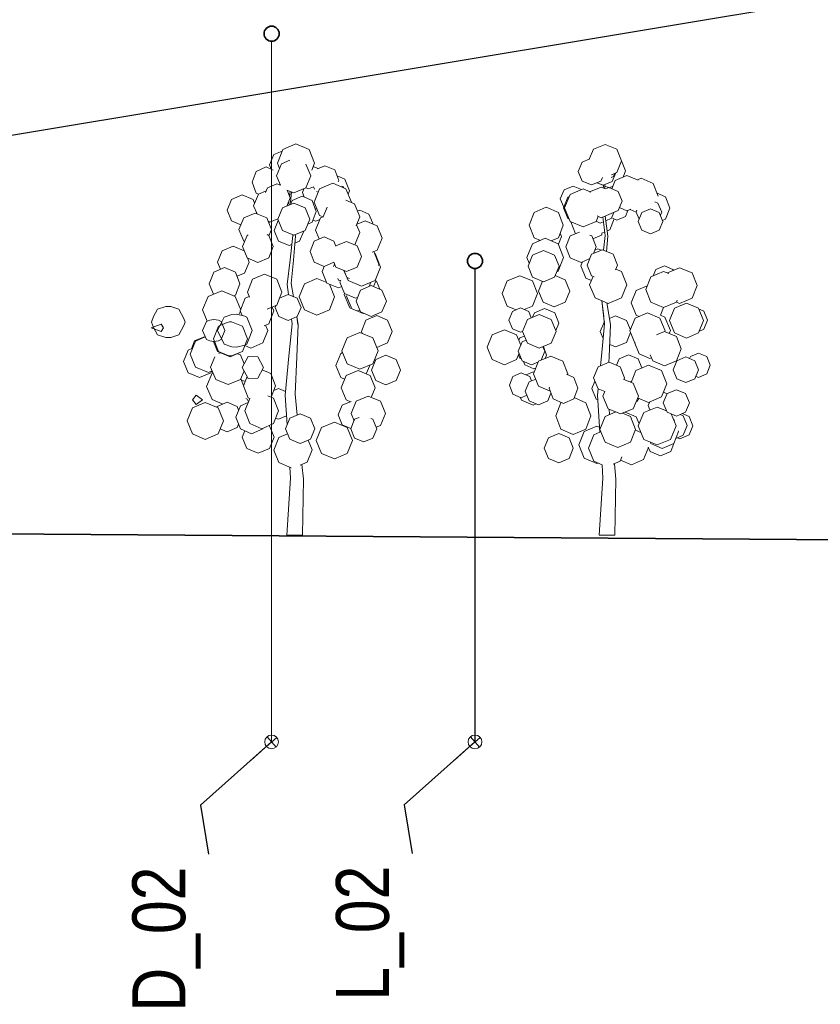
# Model space of a CAD drawing. Header units: metres. Extents: x -1018 to 1019, y -66 to 80.
# Tile 6 of 13: x 86 to 113, y -18 to 15. Entities that reach past the tile are written whole.
import ezdxf

# ---------------------------------------------------------------- set-up
doc = ezdxf.new("R2010")
doc.units = ezdxf.units.M
doc.header["$MEASUREMENT"] = 0
for name, color, linetype, lineweight in [('704-L Płaszczyzny podejścia 3D3', 152, 'Continuous', 30), ('708-L Opisy_ numeracja obiektów20', 7, 'Continuous', 35), ('708-L Opisy_ numeracja obiektów25', 5, 'Continuous', 13), ('708-L Opisy_ numeracja obiektów85', 1, 'Continuous', 25), ('721-L Obiekty_Rośliny1', 7, 'Continuous', 13), ('721-L Obiekty_Rośliny24', 161, 'Continuous', 13), ('730-L Profil terenu 2D223', 35, 'Continuous', 35)]:
    doc.layers.add(name, color=color, linetype=linetype, lineweight=lineweight)
doc.styles.add('STYL_AUTOMATYCZNY_2', font='ARIALN.TTF')
doc.linetypes.add('Krawędź trawnika', pattern='A,0,[1,88_A.SC.02 Profil podejścia podłużny 1_5001.Shx,S=0.119048,R=0,X=0,Y=2.622076],-15,0', length=15)
doc.dimstyles.new('STYL_AUTOMATYCZNY__2', dxfattribs={"dimtxt": 0.18, "dimasz": 0.912, "dimexe": 0.18, "dimexo": 0.0625, "dimgap": 0, "dimtad": 0, "dimtih": 1, "dimtoh": 1, "dimdec": 4, "dimzin": 0, "dimdsep": 46, "dimcen": 0.09, "dimadec": 0, "dimazin": 0, "dimtfac": 1, "dimtdec": 4, "dimtmove": 0, "dimatfit": 3, "dimldrblk": 'ARROWHEAD_7', "dimfxl": 1, "dimtolj": 1, "dimtzin": 0, "dimarcsym": 0})

# ---------------------------------------------------------------- blocks, each defined once
blk = doc.blocks.new('ARROWHEAD_7')
at = {"color": 0, "linetype": 'Continuous', "lineweight": 0}
for p, q in [((0, 0), (-1, 0)), ((-0.25, 0), (0.25, 0)), ((0, -0.25), (0, 0.25))]:
    blk.add_line(p, q, dxfattribs=at)
blk.add_circle((0, 0), 0.25, dxfattribs=at)

msp = doc.modelspace()

# ---------------------------------------------------------------- linework, layer by layer
at = {"layer": '704-L Płaszczyzny podejścia 3D3', "color": 152, "linetype": 'Continuous', "lineweight": 30}
msp.add_line((79.045, 10), (139.045, 20), dxfattribs=at)
at = {"layer": '708-L Opisy_ numeracja obiektów20', "color": 7, "linetype": 'Continuous', "lineweight": 35}
for centre in [(94.463, 14.49), (101.182, 6.98)]:
    msp.add_circle(centre, 0.25, dxfattribs=at)
at = {"layer": '708-L Opisy_ numeracja obiektów25', "color": 5, "linetype": 'Continuous', "lineweight": 13}
msp.add_line((94.463, 14.24), (94.463, -8.917), dxfattribs=at)
at = {"layer": '708-L Opisy_ numeracja obiektów85', "color": 1, "linetype": 'Continuous', "lineweight": 25}
msp.add_line((101.182, 6.73), (101.182, -8.917), dxfattribs=at)
at = {"layer": '721-L Obiekty_Rośliny1', "color": 7, "linetype": 'Continuous', "lineweight": 13}
for p, q in [((95.267, 10.848), (94.832, 10.662)), ((95.267, 10.848), (95.702, 10.662)), ((105.479, 10.834), (105.093, 10.674)), ((105.479, 10.834), (105.864, 10.674)), ((94.531, 10.494), (94.389, 10.152)), ((94.811, 10.61), (94.531, 10.494)), ((94.832, 10.662), (94.652, 10.213)), ((95.702, 10.662), (95.883, 10.213)), ((105.093, 10.674), (104.956, 10.344)), ((105.864, 10.674), (106.024, 10.287)), ((94.389, 10.152), (94.446, 10.016)), ((94.791, 10.194), (94.625, 9.793)), ((94.652, 10.213), (94.724, 10.033)), ((95.062, 10.307), (94.791, 10.194)), ((95.596, 10.184), (95.758, 9.793)), ((95.883, 10.213), (95.788, 9.978)), ((95.837, 10.099), (95.965, 10.045)), ((96.223, 10.129), (95.976, 10.02)), ((96.223, 10.129), (96.548, 9.986)), ((104.719, 10.246), (104.59, 9.933)), ((104.977, 10.353), (104.719, 10.246)), ((106.024, 10.287), (105.864, 9.9)), ((106.024, 10.287), (106.16, 9.955)), ((93.953, 9.938), (93.815, 9.581)), ((94.287, 10.087), (93.953, 9.938)), ((94.287, 10.087), (94.516, 9.985)), ((94.625, 9.793), (94.755, 9.48)), ((95.758, 9.793), (95.592, 9.393)), ((95.965, 10.045), (95.976, 10.019)), ((96.548, 9.986), (96.682, 9.64)), ((96.623, 9.79), (96.883, 9.683)), ((104.59, 9.933), (104.719, 9.62)), ((105.76, 9.771), (105.685, 9.74)), ((105.864, 9.9), (105.698, 9.831)), ((105.833, 9.887), (105.72, 9.608)), ((105.803, 9.874), (105.76, 9.771)), ((106.204, 9.809), (105.811, 9.636)), ((106.16, 9.955), (106.077, 9.753)), ((106.204, 9.809), (106.573, 9.648)), ((93.815, 9.581), (93.953, 9.224)), ((94.633, 9.534), (94.322, 9.397)), ((94.633, 9.534), (94.754, 9.48)), ((94.737, 9.524), (94.725, 9.493)), ((96.482, 9.551), (96.045, 9.368)), ((96.482, 9.551), (96.919, 9.368)), ((96.682, 9.64), (96.665, 9.596)), ((96.777, 9.457), (96.831, 9.433)), ((96.883, 9.683), (97.041, 9.301)), ((104.426, 9.455), (104.126, 9.331)), ((104.426, 9.455), (104.7, 9.342)), ((104.719, 9.62), (105.032, 9.491)), ((105.344, 9.62), (105.032, 9.491)), ((105.212, 9.565), (105.214, 9.56)), ((105.214, 9.566), (105.418, 9.48)), ((105.214, 9.56), (105.428, 9.471)), ((105.391, 9.734), (105.344, 9.62)), ((105.72, 9.608), (105.418, 9.48)), ((105.418, 9.396), (105.424, 9.441)), ((105.424, 9.441), (105.43, 9.486)), ((105.468, 9.433), (105.477, 9.505)), ((105.471, 9.453), (105.591, 9.403)), ((105.739, 9.452), (105.616, 9.401)), ((105.811, 9.636), (105.704, 9.365)), ((106.669, 9.712), (106.547, 9.659)), ((106.669, 9.712), (107.072, 9.537)), ((107.072, 9.537), (107.237, 9.119)), ((93.493, 9.162), (93.138, 9.015)), ((93.493, 9.162), (93.848, 9.015)), ((94.027, 9.187), (93.869, 8.806)), ((93.953, 9.224), (94.031, 9.189)), ((94.281, 9.293), (94.027, 9.187)), ((94.322, 9.397), (94.262, 9.244)), ((94.97, 9.319), (95.191, 9.227)), ((94.976, 9.316), (95.073, 9.067)), ((95.055, 9.114), (95.077, 9.274)), ((95.085, 8.933), (95.123, 9.255)), ((95.469, 9.124), (95.137, 8.976)), ((95.592, 9.393), (95.191, 9.227)), ((95.469, 9.124), (95.801, 8.976)), ((95.53, 9.367), (95.48, 9.239)), ((95.48, 9.239), (95.537, 9.094)), ((95.594, 9.396), (95.684, 9.358)), ((95.85, 9.428), (95.684, 9.358)), ((95.847, 9.427), (95.877, 9.349)), ((96.045, 9.368), (95.864, 8.926)), ((95.943, 9.274), (95.997, 9.25)), ((96.831, 9.433), (96.845, 9.399)), ((96.919, 9.368), (97.1, 8.926)), ((97.041, 9.301), (96.993, 9.186)), ((104.126, 9.331), (104.002, 9.031)), ((104.322, 9.179), (104.144, 8.733)), ((104.752, 9.364), (104.322, 9.179)), ((104.752, 9.364), (104.992, 9.261)), ((104.998, 9.274), (104.986, 9.247)), ((105.353, 9.423), (104.998, 9.274)), ((105.353, 9.423), (105.495, 9.363)), ((105.461, 9.378), (105.468, 9.433)), ((105.602, 9.407), (105.493, 9.362)), ((105.602, 9.407), (105.918, 9.276)), ((105.918, 9.276), (106.049, 8.959)), ((107.197, 9.221), (107.481, 9.094)), ((93.138, 9.015), (92.99, 8.658)), ((93.848, 9.015), (93.901, 8.885)), ((93.869, 8.806), (93.981, 8.536)), ((95.192, 8.889), (94.818, 8.733)), ((95.073, 9.067), (94.967, 8.796)), ((95.028, 8.923), (95.034, 8.968)), ((95.04, 8.826), (95.028, 8.923)), ((95.095, 8.865), (95.085, 8.933)), ((95.137, 8.976), (95.087, 8.845)), ((95.192, 8.889), (95.566, 8.733)), ((95.801, 8.976), (95.938, 8.619)), ((95.864, 8.926), (96.045, 8.485)), ((96.919, 8.986), (97.2, 8.868)), ((97.1, 8.926), (97.094, 8.912)), ((97.2, 8.868), (97.378, 8.433)), ((104.002, 9.031), (104.115, 8.759)), ((104.249, 9.092), (104.105, 8.735)), ((104.295, 9.111), (104.249, 9.092)), ((106.049, 8.959), (105.918, 8.643)), ((107.126, 8.936), (107.229, 8.893)), ((107.229, 8.893), (107.353, 8.593)), ((107.481, 9.094), (107.621, 8.729)), ((92.99, 8.658), (93.138, 8.302)), ((93.92, 8.562), (93.541, 8.402)), ((93.92, 8.562), (94.299, 8.402)), ((93.963, 8.58), (93.95, 8.549)), ((94.818, 8.733), (94.663, 8.358)), ((95.566, 8.733), (95.721, 8.358)), ((95.938, 8.619), (95.801, 8.262)), ((95.9, 8.717), (95.96, 8.691)), ((96.045, 8.485), (96.161, 8.436)), ((96.296, 8.76), (96.162, 8.433)), ((97.379, 8.656), (97.3, 8.623)), ((97.379, 8.656), (97.68, 8.531)), ((97.68, 8.531), (97.805, 8.227)), ((103.141, 8.581), (102.976, 8.165)), ((103.538, 8.753), (103.141, 8.581)), ((103.538, 8.753), (103.936, 8.581)), ((103.936, 8.581), (104.1, 8.165)), ((104.105, 8.735), (104.249, 8.379)), ((104.144, 8.733), (104.322, 8.287)), ((105.215, 8.467), (105.353, 8.409)), ((105.607, 8.516), (105.353, 8.409)), ((105.574, 7.803), (105.479, 8.462)), ((105.6, 8.512), (105.602, 8.511)), ((105.918, 8.643), (105.602, 8.511)), ((105.769, 8.581), (105.691, 8.389)), ((105.959, 8.741), (106.204, 8.633)), ((106.233, 8.646), (106.154, 8.451)), ((106.334, 8.69), (106.204, 8.633)), ((106.306, 8.678), (106.509, 8.59)), ((106.535, 8.658), (106.508, 8.593)), ((106.508, 8.593), (106.602, 8.364)), ((106.691, 8.58), (106.57, 8.288)), ((106.982, 8.701), (106.691, 8.58)), ((106.982, 8.701), (107.272, 8.58)), ((107.272, 8.58), (107.393, 8.288)), ((107.353, 8.593), (107.31, 8.489)), ((107.621, 8.729), (107.481, 8.364)), ((93.138, 8.302), (93.448, 8.173)), ((93.541, 8.402), (93.384, 8.017)), ((94.299, 8.402), (94.456, 8.017)), ((94.344, 8.293), (94.407, 8.267)), ((94.671, 8.377), (94.407, 8.267)), ((94.682, 8.313), (94.546, 7.985)), ((94.663, 8.358), (94.818, 7.983)), ((95.721, 8.358), (95.566, 7.983)), ((95.801, 8.262), (95.654, 8.197)), ((95.827, 8.331), (95.92, 8.291)), ((96.078, 8.401), (95.913, 8.001)), ((96.057, 8.35), (95.92, 8.291)), ((96.164, 8.437), (96.078, 8.401)), ((96.162, 8.433), (96.165, 8.426)), ((97.378, 8.433), (97.257, 8.137)), ((97.27, 8.169), (97.372, 7.917)), ((97.553, 8.303), (97.291, 8.194)), ((97.553, 8.303), (97.953, 8.137)), ((97.805, 8.227), (97.794, 8.203)), ((97.953, 8.137), (98.118, 7.736)), ((102.976, 8.165), (103.141, 7.748)), ((104.1, 8.165), (103.936, 7.748)), ((104.249, 8.379), (104.293, 8.361)), ((104.322, 8.287), (104.752, 8.103)), ((104.349, 8.275), (104.347, 8.269)), ((104.347, 8.269), (104.502, 7.879)), ((105.181, 8.287), (104.752, 8.103)), ((105.248, 8.453), (105.181, 8.287)), ((105.184, 8.293), (105.323, 8.234)), ((105.428, 8.278), (105.323, 8.234)), ((105.484, 7.816), (105.409, 8.433)), ((105.691, 8.389), (105.501, 8.309)), ((105.779, 8.371), (105.634, 8.011)), ((105.721, 8.396), (105.871, 8.332)), ((106.154, 8.451), (105.871, 8.332)), ((106.57, 8.288), (106.691, 7.996)), ((107.393, 8.288), (107.272, 7.996)), ((107.481, 8.364), (107.38, 8.319)), ((93.384, 8.017), (93.541, 7.632)), ((93.649, 7.826), (93.5, 7.456)), ((93.691, 7.843), (93.649, 7.826)), ((94.315, 7.849), (94.369, 7.826)), ((94.369, 7.826), (94.518, 7.456)), ((94.456, 8.017), (94.374, 7.814)), ((94.546, 7.985), (94.69, 7.635)), ((94.818, 7.983), (95.192, 7.827)), ((95.071, 7.02), (95.16, 7.816)), ((95.16, 7.816), (95.157, 7.842)), ((95.566, 7.983), (95.192, 7.827)), ((95.25, 7.803), (95.244, 7.849)), ((95.524, 7.966), (95.387, 7.635)), ((95.913, 8.001), (96.033, 7.71)), ((97.372, 7.917), (97.208, 7.511)), ((103.996, 7.902), (104.042, 7.788)), ((104.636, 7.936), (104.332, 7.806)), ((104.981, 7.831), (105.038, 7.806)), ((105.357, 7.833), (105.076, 7.713)), ((105.386, 7.905), (105.357, 7.833)), ((105.469, 7.941), (105.369, 7.898)), ((105.43, 7.332), (105.484, 7.816)), ((105.634, 8.011), (105.549, 7.975)), ((106.691, 7.996), (106.982, 7.875)), ((107.272, 7.996), (106.982, 7.875)), ((93.541, 7.632), (93.567, 7.621)), ((94.69, 7.635), (95.039, 7.491)), ((95.128, 7.528), (95.039, 7.491)), ((95.181, 7.004), (95.25, 7.803)), ((95.387, 7.635), (95.23, 7.57)), ((95.871, 7.637), (95.737, 7.289)), ((96.194, 7.782), (95.871, 7.637)), ((96.194, 7.782), (96.517, 7.637)), ((96.517, 7.637), (96.583, 7.467)), ((96.938, 7.624), (96.587, 7.477)), ((96.938, 7.624), (97.289, 7.477)), ((98.118, 7.736), (97.953, 7.336)), ((103.078, 7.544), (102.9, 7.094)), ((103.506, 7.731), (103.078, 7.544)), ((103.141, 7.748), (103.344, 7.66)), ((103.282, 7.687), (103.3, 7.641)), ((103.506, 7.731), (103.935, 7.544)), ((103.936, 7.748), (103.7, 7.646)), ((103.935, 7.544), (104.112, 7.094)), ((104.042, 7.788), (103.939, 7.533)), ((104.332, 7.806), (104.185, 7.445)), ((105.038, 7.806), (105.185, 7.445)), ((105.529, 7.291), (105.574, 7.803)), ((92.828, 7.314), (92.675, 6.945)), ((93.197, 7.467), (92.828, 7.314)), ((93.197, 7.467), (93.556, 7.319)), ((93.5, 7.456), (93.649, 7.086)), ((94.518, 7.456), (94.369, 7.086)), ((95.737, 7.289), (95.871, 6.941)), ((96.587, 7.477), (96.582, 7.466)), ((97.289, 7.477), (97.434, 7.125)), ((97.953, 7.336), (97.79, 7.268)), ((97.837, 7.288), (98.009, 6.871)), ((97.859, 7.234), (97.879, 7.225)), ((97.879, 7.225), (98.064, 6.779)), ((103.084, 7.176), (102.934, 6.811)), ((103.449, 7.328), (103.084, 7.176)), ((103.449, 7.328), (103.813, 7.176)), ((103.813, 7.176), (103.964, 6.811)), ((104.185, 7.445), (104.332, 7.083)), ((105.035, 7.201), (104.888, 6.845)), ((105.39, 7.349), (105.035, 7.201)), ((105.185, 7.445), (105.096, 7.226)), ((105.237, 7.378), (105.142, 7.338)), ((105.237, 7.378), (105.349, 7.331)), ((105.39, 7.349), (105.746, 7.201)), ((105.746, 7.201), (105.893, 6.845)), ((92.675, 6.945), (92.775, 6.704)), ((93.719, 6.945), (93.566, 6.576)), ((93.649, 7.086), (94.009, 6.933)), ((93.663, 7.08), (93.719, 6.945)), ((94.369, 7.086), (94.009, 6.933)), ((94.981, 6.205), (95.071, 7.02)), ((95.113, 6.231), (95.181, 7.004)), ((95.871, 6.941), (96.194, 6.797)), ((96.517, 6.941), (96.194, 6.797)), ((96.543, 6.879), (96.511, 6.802)), ((96.517, 6.942), (96.587, 6.772)), ((97.434, 7.125), (97.289, 6.772)), ((98.009, 6.871), (97.992, 6.83)), ((102.9, 7.094), (102.974, 6.908)), ((104.112, 7.094), (103.935, 6.644)), ((104.332, 7.083), (104.685, 6.934)), ((104.738, 6.956), (104.68, 6.814)), ((104.975, 7.057), (104.685, 6.934)), ((104.888, 6.845), (105.035, 6.488)), ((105.893, 6.845), (105.827, 6.686)), ((92.549, 6.605), (92.401, 6.226)), ((92.908, 6.763), (92.549, 6.605)), ((92.908, 6.763), (93.266, 6.605)), ((93.266, 6.605), (93.415, 6.226)), ((93.566, 6.576), (93.318, 6.473)), ((94.23, 6.548), (93.829, 6.373)), ((94.23, 6.548), (94.631, 6.373)), ((96.203, 6.801), (96.133, 6.63)), ((96.133, 6.63), (96.29, 6.249)), ((96.587, 6.772), (96.938, 6.626)), ((96.852, 6.661), (96.988, 6.333)), ((96.86, 6.658), (96.953, 6.433)), ((97.289, 6.772), (96.938, 6.626)), ((98.064, 6.779), (97.879, 6.333)), ((102.934, 6.811), (103.084, 6.445)), ((103.964, 6.811), (103.813, 6.445)), ((103.935, 6.644), (103.887, 6.623)), ((104.68, 6.814), (104.843, 6.416)), ((105.836, 6.707), (106.02, 6.631)), ((106.02, 6.631), (106.201, 6.196)), ((107.416, 6.636), (106.997, 6.46)), ((107.155, 6.701), (107.067, 6.49)), ((107.439, 6.819), (107.155, 6.701)), ((107.416, 6.636), (107.582, 6.566)), ((107.439, 6.819), (107.723, 6.701)), ((107.945, 6.756), (107.539, 6.584)), ((107.723, 6.701), (107.736, 6.668)), ((107.945, 6.756), (108.355, 6.583)), ((108.355, 6.583), (108.525, 6.164)), ((92.401, 6.226), (92.537, 5.879)), ((93.415, 6.226), (93.266, 5.846)), ((93.829, 6.373), (93.663, 5.948)), ((94.631, 6.373), (94.797, 5.948)), ((95.022, 5.867), (94.981, 6.205)), ((95.187, 5.799), (95.113, 6.231)), ((95.548, 6.227), (95.378, 5.797)), ((95.959, 6.405), (95.548, 6.227)), ((95.959, 6.405), (96.283, 6.265)), ((96.29, 6.249), (96.669, 6.091)), ((96.376, 6.213), (96.541, 5.797)), ((96.655, 6.401), (96.676, 6.35)), ((96.676, 6.35), (96.739, 6.324)), ((96.747, 6.344), (96.721, 6.279)), ((96.721, 6.279), (96.871, 5.902)), ((96.953, 6.433), (97.036, 6.398)), ((96.988, 6.333), (97.434, 6.149)), ((97.879, 6.333), (97.434, 6.149)), ((97.746, 6.278), (97.69, 6.138)), ((97.905, 6.317), (97.831, 6.132)), ((97.889, 6.358), (97.905, 6.317)), ((97.902, 6.326), (97.928, 6.315)), ((97.928, 6.315), (98.041, 6.044)), ((102.25, 6.321), (102.078, 5.904)), ((102.663, 6.493), (102.25, 6.321)), ((102.663, 6.493), (103.077, 6.321)), ((103.077, 6.321), (103.248, 5.904)), ((103.084, 6.445), (103.449, 6.293)), ((103.416, 6.307), (103.285, 5.984)), ((103.813, 6.445), (103.449, 6.293)), ((103.834, 6.494), (104.164, 6.355)), ((104.164, 6.355), (104.314, 5.984)), ((104.843, 6.416), (105.028, 6.339)), ((105.082, 6.469), (104.969, 6.196)), ((104.969, 6.196), (105.149, 5.76)), ((105.035, 6.488), (105.116, 6.455)), ((106.201, 6.196), (106.02, 5.76)), ((106.997, 6.46), (106.823, 6.037)), ((92.815, 5.995), (92.368, 5.809)), ((92.815, 5.995), (93.261, 5.809)), ((93.663, 5.948), (93.729, 5.779)), ((94.797, 5.948), (94.631, 5.524)), ((95.007, 5.873), (94.721, 5.754)), ((95.007, 5.873), (95.31, 5.747)), ((96.778, 6.136), (96.669, 6.091)), ((96.872, 5.901), (96.86, 5.872)), ((96.86, 5.872), (97.043, 5.43)), ((96.871, 5.902), (97.233, 5.745)), ((97.4, 6.015), (97.254, 5.654)), ((97.754, 6.165), (97.4, 6.015)), ((97.754, 6.165), (98.108, 6.015)), ((98.108, 6.015), (98.254, 5.654)), ((102.078, 5.904), (102.25, 5.488)), ((103.248, 5.904), (103.077, 5.488)), ((103.285, 5.984), (103.436, 5.613)), ((104.314, 5.984), (104.164, 5.613)), ((106.509, 6.005), (106.342, 5.597)), ((106.872, 6.157), (106.509, 6.005)), ((106.823, 6.037), (106.997, 5.613)), ((108.525, 6.164), (108.355, 5.745)), ((92.368, 5.809), (92.183, 5.36)), ((93.266, 5.846), (93.22, 5.826)), ((93.261, 5.809), (93.443, 5.369)), ((93.589, 5.75), (93.427, 5.328)), ((93.718, 5.808), (93.589, 5.75)), ((95.31, 5.747), (95.436, 5.443)), ((95.378, 5.797), (95.548, 5.367)), ((96.541, 5.797), (96.371, 5.367)), ((96.949, 5.834), (96.941, 5.813)), ((96.941, 5.813), (97.092, 5.449)), ((97.303, 5.775), (97.233, 5.745)), ((97.254, 5.654), (97.4, 5.293)), ((98.254, 5.654), (98.108, 5.293)), ((103.436, 5.613), (103.8, 5.459)), ((104.164, 5.613), (103.8, 5.459)), ((105.149, 5.76), (105.585, 5.579)), ((105.371, 5.658), (105.369, 5.669)), ((105.437, 5.147), (105.371, 5.658)), ((105.465, 4.898), (105.378, 5.66)), ((105.656, 4.877), (105.543, 5.597)), ((106.02, 5.76), (105.585, 5.579)), ((106.342, 5.597), (106.509, 5.19)), ((106.997, 5.613), (107.416, 5.437)), ((107.836, 5.613), (107.416, 5.437)), ((108.166, 5.59), (107.769, 5.42)), ((107.863, 5.68), (107.836, 5.613)), ((107.837, 5.617), (107.945, 5.571)), ((108.355, 5.745), (107.945, 5.571)), ((108.166, 5.59), (108.563, 5.42)), ((92.183, 5.36), (92.335, 4.992)), ((93.43, 5.32), (93.383, 5.206)), ((93.427, 5.328), (93.484, 5.179)), ((94.631, 5.524), (94.316, 5.385)), ((94.532, 5.328), (94.37, 4.905)), ((94.482, 5.458), (94.532, 5.328)), ((94.608, 5.514), (94.579, 5.443)), ((94.579, 5.443), (94.705, 5.139)), ((95.436, 5.443), (95.31, 5.139)), ((95.548, 5.367), (95.959, 5.189)), ((96.371, 5.367), (95.959, 5.189)), ((97.043, 5.43), (97.486, 5.247)), ((97.092, 5.449), (97.117, 5.438)), ((97.312, 5.358), (97.387, 5.327)), ((97.4, 5.293), (97.754, 5.143)), ((97.498, 5.252), (97.486, 5.247)), ((98.108, 5.293), (97.754, 5.143)), ((102.25, 5.488), (102.546, 5.365)), ((102.417, 5.308), (102.305, 5.024)), ((102.687, 5.426), (102.417, 5.308)), ((102.687, 5.426), (102.958, 5.308)), ((103.077, 5.488), (102.805, 5.375)), ((103.306, 5.212), (102.912, 5.048)), ((102.958, 5.308), (103.039, 5.101)), ((103.145, 5.265), (103.085, 5.12)), ((103.481, 5.405), (103.145, 5.265)), ((103.306, 5.212), (103.7, 5.048)), ((103.481, 5.405), (103.818, 5.265)), ((103.818, 5.265), (103.957, 4.927)), ((106.883, 5.263), (106.472, 5.088)), ((106.883, 5.263), (107.294, 5.088)), ((107.416, 5.438), (107.315, 5.19)), ((107.769, 5.42), (107.605, 5.01)), ((108.563, 5.42), (108.727, 5.01)), ((108.571, 5.399), (108.748, 5.32)), ((108.748, 5.32), (108.863, 5.021)), ((91.564, 5.074), (91.607, 4.962)), ((91.607, 4.962), (91.564, 4.85)), ((94.37, 4.905), (94.216, 4.836)), ((94.705, 5.139), (95.007, 5.013)), ((95.31, 5.139), (95.007, 5.013)), ((95.035, 3.834), (95.141, 4.898)), ((95.141, 4.898), (95.123, 5.061)), ((95.332, 4.877), (95.292, 5.132)), ((95.336, 4.877), (95.292, 5.132)), ((97.578, 5.025), (97.429, 4.651)), ((97.936, 5.18), (97.578, 5.025)), ((97.936, 5.18), (98.295, 5.025)), ((98.295, 5.025), (98.444, 4.651)), ((102.305, 5.024), (102.417, 4.74)), ((102.912, 5.048), (102.749, 4.653)), ((103.7, 5.048), (103.863, 4.653)), ((103.957, 4.927), (103.853, 4.676)), ((105.456, 4.98), (105.321, 4.65)), ((105.359, 3.834), (105.465, 4.898)), ((105.66, 4.877), (105.615, 5.14)), ((105.828, 5.162), (105.625, 5.078)), ((105.828, 5.162), (106.186, 5.012)), ((106.186, 5.012), (106.315, 4.699)), ((106.472, 5.088), (106.301, 4.666)), ((106.509, 5.19), (106.61, 5.147)), ((107.294, 5.088), (107.465, 4.666)), ((107.308, 5.187), (107.457, 5.125)), ((107.315, 5.19), (107.309, 5.187)), ((107.457, 5.125), (107.637, 4.682)), ((107.605, 5.01), (107.769, 4.6)), ((108.727, 5.01), (108.563, 4.6)), ((108.863, 5.021), (108.748, 4.722)), ((94.335, 4.678), (94.17, 4.269)), ((94.263, 4.857), (94.335, 4.678)), ((95.292, 3.807), (95.336, 4.877)), ((97.381, 4.61), (96.96, 4.434)), ((97.381, 4.61), (97.803, 4.434)), ((97.429, 4.651), (97.458, 4.578)), ((98.444, 4.651), (98.295, 4.277)), ((102.152, 4.705), (101.75, 4.535)), ((102.152, 4.705), (102.554, 4.535)), ((102.417, 4.74), (102.687, 4.623)), ((102.75, 4.65), (102.687, 4.623)), ((102.749, 4.653), (102.912, 4.258)), ((103.863, 4.653), (103.7, 4.258)), ((105.321, 4.65), (105.417, 4.415)), ((105.616, 3.807), (105.66, 4.877)), ((106.321, 4.617), (106.186, 4.288)), ((106.301, 4.666), (106.472, 4.244)), ((107.445, 4.65), (107.176, 4.535)), ((107.445, 4.65), (107.836, 4.483)), ((107.465, 4.666), (107.456, 4.645)), ((107.637, 4.682), (107.598, 4.585)), ((107.769, 4.6), (108.166, 4.43)), ((108.563, 4.6), (108.166, 4.43)), ((108.748, 4.722), (108.581, 4.648)), ((91.949, 4.333), (91.773, 3.901)), ((91.918, 4.336), (91.812, 4.08)), ((92.265, 4.481), (91.918, 4.336)), ((92.271, 4.469), (91.949, 4.333)), ((92.54, 4.317), (92.675, 3.986)), ((94.17, 4.269), (93.773, 4.1)), ((96.96, 4.434), (96.785, 4.008)), ((97.803, 4.434), (97.978, 4.008)), ((98.295, 4.277), (97.936, 4.122)), ((101.75, 4.535), (101.584, 4.127)), ((102.554, 4.535), (102.693, 4.193)), ((102.741, 4.311), (102.613, 3.995)), ((102.666, 4.434), (102.631, 4.347)), ((102.813, 4.496), (102.666, 4.434)), ((102.868, 4.365), (102.741, 4.311)), ((102.912, 4.258), (103.306, 4.094)), ((103.7, 4.258), (103.306, 4.094)), ((106.186, 4.288), (105.828, 4.138)), ((106.478, 4.29), (106.468, 4.265)), ((106.468, 4.265), (106.612, 3.907)), ((106.472, 4.244), (106.477, 4.242)), ((107.836, 4.483), (107.997, 4.081)), ((91.705, 4.035), (91.55, 3.66)), ((91.853, 4.096), (91.705, 4.035)), ((92.675, 3.986), (93.088, 3.812)), ((92.778, 3.942), (92.716, 3.916)), ((93.466, 3.971), (93.088, 3.812)), ((93.334, 3.915), (93.431, 3.875)), ((93.578, 4.183), (93.773, 4.1)), ((96.749, 3.924), (96.586, 3.526)), ((96.809, 3.949), (96.749, 3.924)), ((96.785, 4.008), (96.96, 3.582)), ((97.978, 4.008), (97.803, 3.582)), ((97.93, 4.125), (97.936, 4.122)), ((101.584, 4.127), (101.75, 3.718)), ((102.64, 3.928), (102.554, 3.718)), ((102.613, 3.995), (102.741, 3.678)), ((103.485, 3.995), (103.365, 3.697)), ((103.425, 4.144), (103.485, 3.995)), ((103.431, 4.146), (103.449, 4.101)), ((103.442, 4.151), (103.55, 3.871)), ((103.449, 4.101), (103.446, 4.093)), ((105.633, 4.22), (105.828, 4.138)), ((106.612, 3.907), (106.96, 3.759)), ((107.997, 4.081), (107.836, 3.68)), ((108.569, 3.934), (108.299, 3.817)), ((108.569, 3.934), (108.838, 3.817)), ((91.55, 3.66), (91.705, 3.286)), ((91.773, 3.901), (91.949, 3.469)), ((92.588, 3.807), (92.447, 3.468)), ((93.431, 3.875), (93.555, 3.575)), ((94.908, 2.545), (95.035, 3.834)), ((95.242, 2.581), (95.292, 3.807)), ((96.96, 3.582), (97.381, 3.406)), ((97.803, 3.582), (97.381, 3.406)), ((97.902, 3.718), (97.762, 3.372)), ((98.239, 3.861), (97.902, 3.718)), ((98.239, 3.861), (98.576, 3.718)), ((98.576, 3.718), (98.716, 3.372)), ((101.75, 3.718), (102.152, 3.549)), ((102.554, 3.718), (102.152, 3.549)), ((102.62, 3.881), (102.666, 3.769)), ((102.666, 3.769), (102.712, 3.75)), ((102.741, 3.678), (103.049, 3.547)), ((102.782, 3.66), (102.825, 3.549)), ((103.279, 3.645), (103.049, 3.547)), ((103.286, 3.663), (103.12, 3.252)), ((103.688, 3.834), (103.286, 3.663)), ((103.55, 3.871), (103.505, 3.756)), ((103.688, 3.834), (104.089, 3.663)), ((104.089, 3.663), (104.255, 3.252)), ((105.613, 3.633), (105.249, 3.482)), ((105.327, 3.515), (105.359, 3.834)), ((105.609, 3.631), (105.616, 3.807)), ((105.613, 3.633), (105.976, 3.482)), ((105.945, 3.745), (105.859, 3.531)), ((106.258, 3.88), (105.945, 3.745)), ((106.258, 3.88), (106.571, 3.745)), ((106.571, 3.745), (106.692, 3.443)), ((107.014, 3.782), (106.96, 3.759)), ((106.974, 3.881), (107.055, 3.68)), ((107.055, 3.68), (107.445, 3.513)), ((107.836, 3.68), (107.445, 3.513)), ((107.852, 3.684), (107.73, 3.385)), ((108.147, 3.808), (107.852, 3.684)), ((108.147, 3.808), (108.442, 3.684)), ((108.299, 3.817), (108.274, 3.754)), ((108.442, 3.684), (108.564, 3.385)), ((108.838, 3.817), (108.95, 3.534)), ((91.705, 3.286), (92.079, 3.131)), ((91.949, 3.469), (92.373, 3.29)), ((92.453, 3.286), (92.079, 3.131)), ((92.495, 3.271), (92.315, 2.834)), ((92.499, 3.343), (92.373, 3.29)), ((92.447, 3.468), (92.616, 3.06)), ((92.471, 3.331), (92.453, 3.286)), ((92.505, 3.328), (92.463, 3.311)), ((92.524, 3.283), (92.495, 3.271)), ((93.551, 3.35), (93.431, 3.06)), ((94.152, 3.384), (94.439, 3.258)), ((94.439, 3.258), (94.595, 2.858)), ((96.586, 3.526), (96.749, 3.128)), ((97.321, 3.356), (96.922, 3.19)), ((97.321, 3.356), (97.721, 3.19)), ((97.703, 3.526), (97.588, 3.245)), ((97.698, 3.538), (97.703, 3.526)), ((97.762, 3.372), (97.902, 3.026)), ((98.716, 3.372), (98.576, 3.026)), ((102.711, 3.282), (102.433, 3.162)), ((102.711, 3.282), (102.99, 3.162)), ((102.825, 3.549), (103.125, 3.415)), ((103.106, 3.313), (102.868, 3.215)), ((103.106, 3.313), (103.139, 3.3)), ((103.199, 3.448), (103.125, 3.415)), ((105.249, 3.482), (105.099, 3.119)), ((105.976, 3.482), (106.127, 3.119)), ((106.496, 3.359), (106.337, 2.965)), ((106.92, 3.54), (106.496, 3.359)), ((106.92, 3.54), (107.345, 3.359)), ((107.345, 3.359), (107.521, 2.922)), ((107.73, 3.385), (107.852, 3.087)), ((108.564, 3.385), (108.442, 3.087)), ((108.95, 3.534), (108.838, 3.25)), ((92.616, 3.06), (93.023, 2.892)), ((93.431, 3.06), (93.023, 2.892)), ((93.441, 3.086), (93.533, 2.862)), ((93.455, 3.052), (93.586, 2.998)), ((93.652, 3.166), (93.532, 2.858)), ((96.749, 3.128), (96.874, 3.075)), ((96.922, 3.19), (96.757, 2.791)), ((97.721, 3.19), (97.886, 2.791)), ((97.902, 3.026), (98.239, 2.883)), ((98.576, 3.026), (98.239, 2.883)), ((102.433, 3.162), (102.317, 2.871)), ((102.972, 2.984), (102.845, 2.671)), ((103.19, 3.077), (102.972, 2.984)), ((102.99, 3.162), (103.048, 3.016)), ((103.12, 3.252), (103.286, 2.84)), ((104.205, 3.237), (104.444, 3.132)), ((104.255, 3.252), (104.243, 3.22)), ((104.444, 3.132), (104.584, 2.777)), ((105.144, 3.009), (105.042, 2.762)), ((105.099, 3.119), (105.249, 2.755)), ((106.127, 3.119), (106.101, 3.055)), ((106.104, 3.063), (106.408, 2.936)), ((106.352, 3.002), (106.302, 2.98)), ((106.408, 2.936), (106.58, 2.516)), ((107.852, 3.087), (108.147, 2.963)), ((108.442, 3.087), (108.147, 2.963)), ((108.477, 3.173), (108.569, 3.133)), ((108.838, 3.25), (108.569, 3.133)), ((92.315, 2.834), (92.495, 2.397)), ((93.532, 2.858), (93.687, 2.459)), ((94.595, 2.858), (94.446, 2.477)), ((94.689, 2.767), (94.534, 2.701)), ((94.689, 2.767), (94.92, 2.669)), ((96.757, 2.791), (96.922, 2.391)), ((97.886, 2.791), (97.754, 2.472)), ((102.317, 2.871), (102.433, 2.581)), ((102.845, 2.671), (102.972, 2.357)), ((103.286, 2.84), (103.667, 2.678)), ((103.692, 2.614), (103.588, 2.357)), ((103.643, 2.814), (103.628, 2.777)), ((103.628, 2.777), (103.768, 2.421)), ((104.584, 2.777), (104.444, 2.421)), ((105.042, 2.762), (105.187, 2.412)), ((105.232, 2.545), (105.252, 2.754)), ((105.249, 2.755), (105.473, 2.662)), ((105.467, 2.665), (105.406, 2.516)), ((107.521, 2.922), (107.345, 2.486)), ((107.408, 2.642), (107.528, 2.592)), ((107.837, 2.724), (107.53, 2.596)), ((107.837, 2.724), (108.143, 2.596)), ((92.271, 2.299), (91.847, 2.121)), ((92.271, 2.299), (92.694, 2.121)), ((92.495, 2.397), (92.848, 2.25)), ((92.992, 2.312), (92.66, 2.168)), ((92.992, 2.312), (93.324, 2.168)), ((93.689, 2.307), (93.431, 2.196)), ((93.739, 2.436), (93.578, 2.025)), ((93.613, 2.434), (93.658, 2.415)), ((93.658, 2.415), (93.696, 2.325)), ((93.687, 2.459), (93.741, 2.435)), ((94.335, 2.526), (94.528, 2.441)), ((94.528, 2.441), (94.691, 2.025)), ((94.971, 1.564), (94.908, 2.545)), ((95.309, 1.883), (95.242, 2.581)), ((97.091, 2.336), (96.79, 2.211)), ((96.922, 2.391), (97.073, 2.328)), ((97.254, 2.346), (97.088, 1.943)), ((97.656, 2.513), (97.254, 2.346)), ((97.656, 2.513), (98.057, 2.346)), ((98.057, 2.346), (98.223, 1.943)), ((102.433, 2.581), (102.711, 2.46)), ((102.676, 2.476), (102.718, 2.375)), ((102.898, 2.541), (102.711, 2.46)), ((102.718, 2.375), (103.106, 2.214)), ((102.972, 2.357), (103.28, 2.227)), ((103.588, 2.357), (103.28, 2.227)), ((103.768, 2.421), (104.106, 2.274)), ((104.021, 2.296), (103.851, 1.861)), ((104.038, 2.303), (104.021, 2.296)), ((104.444, 2.421), (104.106, 2.274)), ((104.46, 2.463), (104.841, 2.296)), ((104.841, 2.296), (105.011, 1.861)), ((105.187, 2.412), (105.242, 2.39)), ((105.31, 1.318), (105.232, 2.545)), ((105.406, 2.516), (105.578, 2.096)), ((106.58, 2.516), (106.408, 2.096)), ((106.556, 2.349), (106.502, 2.326)), ((106.594, 2.444), (106.556, 2.349)), ((106.557, 2.46), (106.92, 2.305)), ((106.955, 2.319), (106.905, 2.198)), ((107.345, 2.486), (106.92, 2.305)), ((107.53, 2.596), (107.403, 2.289)), ((107.403, 2.289), (107.53, 1.982)), ((108.143, 2.596), (108.27, 2.289)), ((108.27, 2.289), (108.143, 1.982)), ((91.847, 2.121), (91.672, 1.691)), ((92.66, 2.168), (92.648, 2.14)), ((92.694, 2.121), (92.87, 1.691)), ((93.431, 2.196), (93.278, 1.812)), ((93.324, 2.168), (93.372, 2.047)), ((93.578, 2.025), (93.741, 1.609)), ((94.691, 2.025), (94.528, 1.609)), ((96.79, 2.211), (96.657, 1.89)), ((103.209, 2.257), (103.106, 2.214)), ((105.837, 1.988), (105.482, 1.838)), ((105.578, 2.096), (105.993, 1.922)), ((105.631, 1.901), (105.614, 2.081)), ((106.408, 2.096), (105.993, 1.922)), ((106.143, 1.985), (106.509, 1.83)), ((106.759, 1.97), (106.576, 1.526)), ((107.203, 2.153), (106.759, 1.97)), ((106.905, 2.198), (106.964, 2.055)), ((107.203, 2.153), (107.512, 2.025)), ((107.53, 1.982), (107.837, 1.855)), ((108.143, 1.982), (107.837, 1.855)), ((91.672, 1.691), (91.847, 1.261)), ((92.87, 1.691), (92.694, 1.261)), ((93.278, 1.812), (93.431, 1.427)), ((94.597, 1.785), (94.689, 1.746)), ((94.952, 1.858), (94.689, 1.746)), ((95.06, 1.78), (94.917, 1.433)), ((95.405, 1.923), (95.06, 1.78)), ((95.405, 1.923), (95.75, 1.78)), ((95.75, 1.78), (95.893, 1.433)), ((96.536, 1.651), (96.113, 1.473)), ((96.536, 1.651), (96.959, 1.473)), ((96.657, 1.89), (96.79, 1.569)), ((97.206, 1.746), (97.081, 1.437)), ((97.088, 1.943), (97.188, 1.701)), ((97.354, 1.808), (97.206, 1.746)), ((97.739, 1.776), (97.811, 1.746)), ((97.811, 1.746), (97.936, 1.437)), ((98.223, 1.943), (98.057, 1.541)), ((103.851, 1.861), (104.021, 1.425)), ((105.011, 1.861), (104.841, 1.425)), ((105.482, 1.838), (105.309, 1.414)), ((106.056, 1.949), (106.317, 1.838)), ((106.317, 1.838), (106.49, 1.414)), ((106.509, 1.83), (106.604, 1.595)), ((107.664, 1.927), (107.83, 1.526)), ((107.738, 1.75), (107.752, 1.743)), ((107.752, 1.743), (107.769, 1.7)), ((107.957, 1.905), (108.06, 1.862)), ((108.031, 1.936), (108.256, 1.842)), ((108.06, 1.862), (108.193, 1.54)), ((108.256, 1.842), (108.381, 1.536)), ((92.763, 1.429), (92.992, 1.33)), ((93.324, 1.473), (92.992, 1.33)), ((93.368, 1.586), (93.324, 1.473)), ((93.431, 1.427), (93.803, 1.268)), ((93.574, 1.366), (93.489, 1.158)), ((93.741, 1.609), (94.135, 1.436)), ((94.174, 1.427), (93.803, 1.268)), ((94.528, 1.609), (94.135, 1.436)), ((94.186, 1.459), (94.174, 1.427)), ((94.376, 1.542), (94.395, 1.535)), ((94.395, 1.535), (94.55, 1.158)), ((94.917, 1.433), (95.06, 1.087)), ((95.893, 1.433), (95.75, 1.087)), ((96.113, 1.473), (95.938, 1.043)), ((96.79, 1.569), (97.085, 1.447)), ((96.959, 1.473), (97.134, 1.043)), ((97.081, 1.437), (97.206, 1.128)), ((97.936, 1.437), (97.811, 1.128)), ((98.057, 1.541), (97.917, 1.483)), ((104.021, 1.425), (104.431, 1.245)), ((104.841, 1.425), (104.431, 1.245)), ((104.789, 1.342), (104.615, 0.903)), ((105.209, 1.524), (104.789, 1.342)), ((105.31, 1.321), (105.11, 1.237)), ((105.209, 1.524), (105.3, 1.485)), ((105.309, 1.414), (105.482, 0.99)), ((106.49, 1.414), (106.317, 0.99)), ((106.481, 1.392), (106.664, 1.313)), ((106.576, 1.526), (106.759, 1.082)), ((106.656, 1.332), (106.65, 1.319)), ((107.83, 1.526), (107.646, 1.082)), ((107.909, 1.345), (107.752, 0.946)), ((107.9, 1.369), (107.909, 1.345)), ((108.193, 1.54), (108.06, 1.217)), ((108.381, 1.536), (108.256, 1.23)), ((91.847, 1.261), (92.271, 1.082)), ((92.694, 1.261), (92.271, 1.082)), ((93.489, 1.158), (93.644, 0.782)), ((94.55, 1.158), (94.395, 0.782)), ((94.704, 1.142), (94.535, 0.73)), ((94.988, 1.261), (94.704, 1.142)), ((95.06, 1.087), (95.405, 0.943)), ((95.75, 1.087), (95.405, 0.943)), ((95.669, 1.053), (95.8, 0.733)), ((95.938, 1.043), (96.113, 0.614)), ((97.134, 1.043), (96.959, 0.614)), ((97.206, 1.128), (97.508, 1.001)), ((97.811, 1.128), (97.508, 1.001)), ((103.606, 1.133), (103.465, 0.792)), ((103.948, 1.275), (103.606, 1.133)), ((103.948, 1.275), (104.289, 1.133)), ((104.289, 1.133), (104.43, 0.792)), ((105.11, 1.237), (104.931, 0.798)), ((105.482, 0.99), (105.9, 0.814)), ((106.317, 0.99), (105.9, 0.814)), ((106.759, 1.082), (107.203, 0.898)), ((106.973, 0.994), (106.992, 0.946)), ((107.646, 1.082), (107.203, 0.898)), ((107.79, 1.033), (107.649, 0.686)), ((107.788, 1.038), (107.79, 1.033)), ((108.06, 1.217), (107.819, 1.117)), ((107.87, 1.138), (107.954, 1.103)), ((108.256, 1.23), (107.954, 1.103)), ((93.644, 0.782), (94.019, 0.626)), ((94.395, 0.782), (94.019, 0.626)), ((94.535, 0.73), (94.704, 0.318)), ((95.8, 0.733), (95.633, 0.325)), ((103.465, 0.792), (103.606, 0.451)), ((104.43, 0.792), (104.289, 0.451)), ((104.615, 0.903), (104.789, 0.464)), ((104.931, 0.798), (105.11, 0.358)), ((106.913, 0.817), (106.755, 0.415)), ((106.908, 0.83), (106.966, 0.686)), ((106.966, 0.686), (107.308, 0.542)), ((106.992, 0.946), (107.372, 0.781)), ((107.649, 0.686), (107.308, 0.542)), ((107.752, 0.946), (107.372, 0.781)), ((96.113, 0.614), (96.536, 0.436)), ((96.959, 0.614), (96.536, 0.436)), ((103.606, 0.451), (103.948, 0.309)), ((104.289, 0.451), (103.948, 0.309)), ((104.789, 0.464), (105.209, 0.282)), ((105.11, 0.358), (105.379, 0.245)), ((105.974, 0.358), (105.743, 0.261)), ((106.034, 0.506), (105.974, 0.358)), ((105.989, 0.395), (106.349, 0.237)), ((106.755, 0.415), (106.349, 0.237)), ((94.704, 0.318), (95.113, 0.148)), ((95.084, -0.199), (95.06, 0.17)), ((95.633, 0.325), (95.404, 0.229)), ((95.512, -0.227), (95.466, 0.254)), ((105.25, 0.3), (105.209, 0.282)), ((105.408, -0.199), (105.379, 0.247)), ((105.836, -0.227), (105.787, 0.28)), ((94.961, -2.083), (95.084, -0.199)), ((95.483, -2.083), (95.512, -0.227)), ((105.284, -2.083), (105.408, -0.199)), ((105.807, -2.083), (105.836, -0.227)), ((94.961, -2.083), (94.981, -2.083)), ((94.981, -2.083), (95.095, -2.083)), ((95.095, -2.083), (95.128, -2.083)), ((95.128, -2.083), (95.356, -2.083)), ((95.356, -2.083), (95.369, -2.083)), ((95.369, -2.083), (95.483, -2.083)), ((105.284, -2.083), (105.304, -2.083)), ((105.304, -2.083), (105.419, -2.083)), ((105.419, -2.083), (105.452, -2.083)), ((105.452, -2.083), (105.68, -2.083)), ((105.68, -2.083), (105.693, -2.083)), ((105.693, -2.083), (105.807, -2.083))]:
    msp.add_line(p, q, dxfattribs=at)
at = {"layer": '721-L Obiekty_Rośliny24', "color": 161, "linetype": 'Continuous', "lineweight": 13}
for p, q in [((90.809, 4.888), (90.481, 4.769)), ((90.809, 4.888), (90.885, 4.769)), ((92.308, 4.981), (92.181, 4.681)), ((92.89, 5.123), (92.679, 4.677)), ((92.792, 4.981), (92.914, 4.681)), ((93.647, 5.123), (93.82, 4.677)), ((90.481, 4.769), (90.809, 4.65)), ((90.885, 4.769), (90.809, 4.65)), ((92.181, 4.681), (92.308, 4.381)), ((92.706, 4.826), (92.542, 4.406)), ((92.679, 4.677), (92.89, 4.231)), ((92.914, 4.681), (92.792, 4.381)), ((93.5, 4.826), (93.665, 4.406)), ((93.82, 4.677), (93.647, 4.231)), ((92.542, 4.406), (92.706, 3.986)), ((93.665, 4.406), (93.5, 3.986)), ((93.689, 3.819), (93.491, 3.459)), ((93.689, 3.819), (94.005, 3.809)), ((94.005, 3.809), (94.192, 3.459)), ((93.491, 3.459), (93.689, 3.099)), ((94.192, 3.459), (94.005, 3.109)), ((94.005, 3.109), (93.689, 3.099)), ((91.971, 2.547), (91.846, 2.39)), ((91.846, 2.39), (91.971, 2.234)), ((91.971, 2.547), (92.183, 2.39)), ((92.183, 2.39), (91.971, 2.234))]:
    msp.add_line(p, q, dxfattribs=at)
at = {"layer": '721-L Obiekty_Rośliny24', "color": 161, "linetype": 'Continuous', "lineweight": 13, "flags": 128}
for points in [[(90.694, 5.389), (90.562, 5.146), (90.491, 4.962)], [(91.395, 5.389), (91.135, 5.472), (90.963, 5.473), (90.694, 5.389)], [(91.395, 5.389), (91.564, 5.074), (91.606, 4.962)], [(93.647, 5.123), (93.572, 5.156), (93.306, 5.226), (93.144, 5.215), (92.89, 5.123)], [(90.491, 4.962), (90.562, 4.778), (90.694, 4.535)], [(91.606, 4.962), (91.564, 4.85), (91.395, 4.535)], [(92.792, 4.981), (92.702, 5.019), (92.555, 5.047), (92.42, 5.027), (92.308, 4.981)], [(93.5, 4.826), (93.466, 4.841), (93.136, 4.966), (93.076, 4.971), (92.99, 4.95), (92.706, 4.826)], [(90.694, 4.535), (90.963, 4.451), (91.135, 4.452), (91.395, 4.535)], [(92.308, 4.381), (92.42, 4.335), (92.555, 4.315), (92.702, 4.343), (92.792, 4.381)], [(92.89, 4.231), (93.144, 4.139), (93.306, 4.128), (93.572, 4.198), (93.647, 4.231)], [(92.706, 3.986), (92.99, 3.862), (93.076, 3.841), (93.136, 3.846), (93.466, 3.971), (93.5, 3.986)]]:
    msp.add_lwpolyline(points, dxfattribs=at)
at = {"layer": '730-L Profil terenu 2D223', "color": 35, "linetype": 'Krawędź trawnika', "lineweight": 35}
msp.add_lwpolyline([(1019.045, -13.861), (642, -8.917), (155.644, -2.54), (68.919, -1.926), (63.484, -1.898), (61.089, -1.694), (57.524, -1.607), (51.356, -1.053), (48.93, -0.97), (46.015, -0.908), (37.257, -0.88), (28.821, -0.938), (22.045, -0.895), (20.545, -0.14), (19.045, 0)], dxfattribs=at)

# ---------------------------------------------------------------- texts
at = {"layer": '708-L Opisy_ numeracja obiektów25', "color": 5, "linetype": 'Continuous', "lineweight": 13, "insert": (92.115, -17.828), "char_height": 1.75, "attachment_point": 7, "rotation": 90, "style": 'STYL_AUTOMATYCZNY_2'}
msp.add_mtext('\\A1;{\\pql;\\fArial Narrow|b0|i0|c238|p0;\\W1.000000;D_02}', dxfattribs=at)
at = {"layer": '708-L Opisy_ numeracja obiektów85', "color": 1, "linetype": 'Continuous', "lineweight": 25, "insert": (98.844, -17.466), "char_height": 1.75, "attachment_point": 7, "rotation": 90, "style": 'STYL_AUTOMATYCZNY_2'}
msp.add_mtext('\\A1;{\\pql;\\fArial Narrow|b0|i0|c238|p0;\\W1.000000;L_02}', dxfattribs=at)

# ---------------------------------------------------------------- leaders
at = {"layer": '708-L Opisy_ numeracja obiektów25', "color": 5, "linetype": 'Continuous', "lineweight": 13, "annotation_type": 0, "has_hookline": 1, "hookline_direction": 1, "text_width": 4.537, "horizontal_direction": (0, 1, 0)}
msp.add_leader([(94.463, -8.917), (92.115, -11.007), (92.373, -12.626)], dimstyle='STYL_AUTOMATYCZNY__2', dxfattribs=at)
at = {"layer": '708-L Opisy_ numeracja obiektów85', "color": 1, "linetype": 'Continuous', "lineweight": 25, "annotation_type": 0, "has_hookline": 1, "hookline_direction": 1, "text_width": 4.213, "horizontal_direction": (0, 1, 0)}
msp.add_leader([(101.182, -8.917), (98.844, -10.998), (99.101, -12.599)], dimstyle='STYL_AUTOMATYCZNY__2', dxfattribs=at)

doc.saveas('drawing.dxf')
